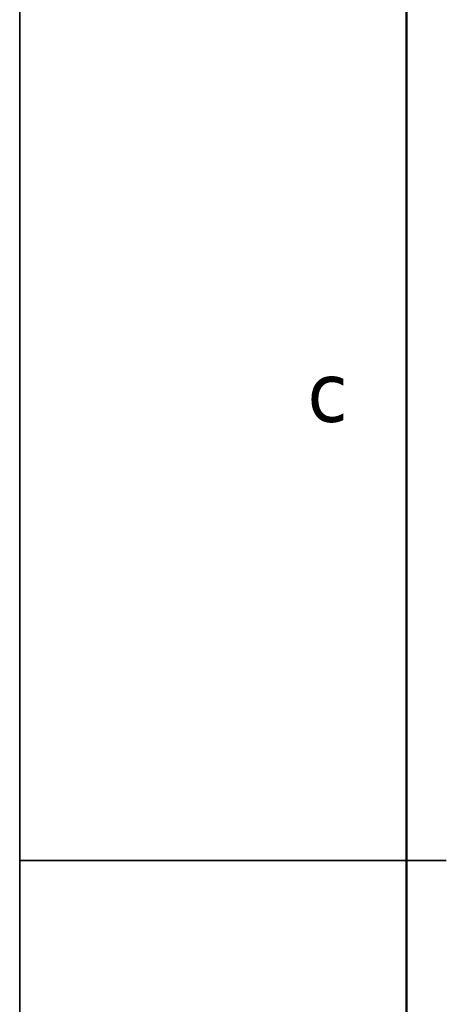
# Model space of a CAD drawing. Header units: millimetres. Extents: x 0 to 420, y 0 to 296.
# Tile 8 of 19: x 0 to 22, y 141 to 190. Entities that reach past the tile are written whole.
import ezdxf

# ---------------------------------------------------------------- set-up
doc = ezdxf.new("R2010")
doc.units = ezdxf.units.MM
doc.layers.get('0').update_dxf_attribs({"lineweight": 25})
doc.layers.add('Sketch Geometry(ISO)', color=7, linetype='Continuous', lineweight=50)
doc.layers.add('Symbols(ISO)', color=7, linetype='Continuous', lineweight=25)
doc.styles.add('LG.Philips.Title', font='verdana.ttf', dxfattribs={"width": 0.9})

# ---------------------------------------------------------------- blocks, each defined once
blk = doc.blocks.new('Borders A3')
at = {"layer": 'Sketch Geometry(ISO)', "color": 7, "linetype": 'Continuous', "lineweight": 35}
for p, q in [((0.5, 296.5), (0.5, 0.5)), ((0.5, 148), (20, 148)), ((18, 148), (22, 148))]:
    blk.add_line(p, q, dxfattribs=at)
at = {"layer": 'Sketch Geometry(ISO)', "color": 1, "linetype": 'Continuous', "lineweight": 50, "true_color": 0xff0000}
blk.add_line((20, 287), (20, 10), dxfattribs=at)
at = {"layer": 'Symbols(ISO)', "color": 3, "true_color": 0x00ff00, "insert": (15, 170.051), "char_height": 3, "attachment_point": 7, "style": 'LG.Philips.Title'}
blk.add_mtext('\\fVerdana|b0|i0;\\H3.0000;c', dxfattribs=at)

msp = doc.modelspace()

# ---------------------------------------------------------------- block references
msp.add_blockref('Borders A3', (0, 0))

doc.saveas('drawing.dxf')
